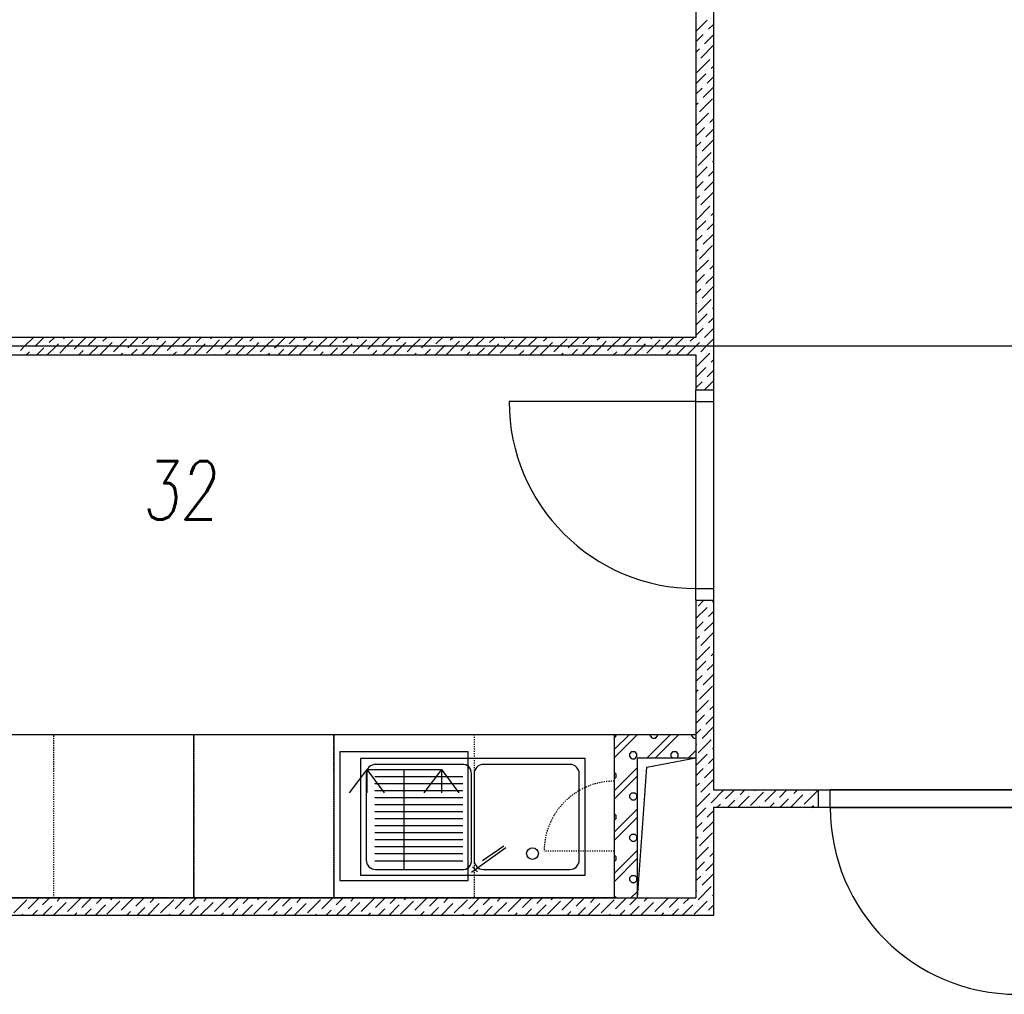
# Model space of a CAD drawing. Header units: millimetres. Extents: x 373037 to 682063, y 76092 to 274210.
# Tile 83 of 256: x 657218 to 661434, y 253857 to 258030. Entities that reach past the tile are written whole.
import ezdxf

# ---------------------------------------------------------------- set-up
doc = ezdxf.new("R2010")
doc.units = ezdxf.units.MM
doc.header["$LTSCALE"] = 100
doc.linetypes.add('ČERCHOVANÁ', pattern=[25.4, 12.7, -6.35, 0, -6.35])
doc.linetypes.add('ČÁRKOVANÁ01-01', pattern=[2, 1, -1])
doc.layers.add('PUDORYS', color=253, linetype='CONTINUOUS')
doc.styles.add('CS-ROMANS', font='romans.shx', dxfattribs={"width": 0.75, "oblique": 5})

msp = doc.modelspace()

# ---------------------------------------------------------------- linework, layer by layer
at = {"layer": 'PUDORYS', "color": 252, "true_color": 0x939598}
for p, q in [((660189.1, 266419.7), (660189.1, 256444.7)), ((660114.1, 261394.7), (660114.1, 256669.7)), ((660114.1, 256669.7), (655976.6, 256669.7)), ((660114.1, 256655.4), (660114.1, 256655.2)), ((655976.6, 256594.7), (660114.1, 256594.7)), ((660114.1, 256594.7), (660114.1, 256444.7)), ((660114.1, 255544.7), (660114.1, 256444.7)), ((660114.1, 256444.7), (660189.1, 256444.7)), ((660189.1, 256444.7), (660189.1, 255544.7)), ((660114.1, 256394.7), (659314.1, 256394.7)), ((660114.1, 256394.7), (660189.1, 256394.7)), ((660114.1, 255594.7), (660189.1, 255594.7)), ((660114.1, 255544.7), (660189.1, 255544.7)), ((660114.1, 255544.7), (660114.1, 254269.7)), ((660189.1, 255544.7), (660189.1, 254732.2)), ((656164.1, 254969.7), (659764.1, 254969.7)), ((659764.1, 254969.7), (660114.1, 254969.7)), ((659764.1, 254969.7), (659764.1, 254269.7)), ((659864.1, 254269.7), (659864.1, 254869.7)), ((659864.1, 254869.7), (660114.1, 254869.7)), ((659904.2, 254830.1), (660114.1, 254869.7)), ((659864.1, 254269.7), (659904.2, 254830.1)), ((659116.1, 254787.9), (658738.6, 254787.9)), ((659116.1, 254757.9), (658738.6, 254757.9)), ((659116.1, 254727.9), (658738.6, 254727.9)), ((660189.1, 254732.2), (661989.1, 254732.2)), ((660639.1, 254657.2), (660639.1, 254732.2)), ((661489.1, 254732.2), (660689.1, 254732.2)), ((660689.1, 254657.2), (660689.1, 254732.2)), ((659116.1, 254697.9), (658738.6, 254697.9)), ((659116.1, 254667.9), (658738.6, 254667.9)), ((659116.1, 254637.9), (658738.6, 254637.9)), ((661989.1, 254657.2), (660189.1, 254657.2)), ((660189.1, 254657.2), (660189.1, 254194.7)), ((660689.1, 254657.2), (661489.1, 254657.2)), ((659116.1, 254607.9), (658738.6, 254607.9)), ((659116.1, 254577.9), (658738.6, 254577.9)), ((659116.1, 254547.9), (658738.6, 254547.9)), ((659116.1, 254517.9), (658738.6, 254517.9)), ((659116.1, 254487.9), (658738.6, 254487.9)), ((659116.1, 254457.9), (658738.6, 254457.9)), ((659116.1, 254427.9), (658738.6, 254427.9)), ((655276.6, 254269.7), (660114.1, 254269.7)), ((659764.1, 254269.7), (656164.1, 254269.7)), ((660189.1, 254194.7), (655276.6, 254194.7))]:
    msp.add_line(p, q, dxfattribs=at)
at = {"layer": 'PUDORYS', "color": 252, "linetype": 'Continuous', "ltscale": 5, "true_color": 0x939598}
for p, q in [((660114.1, 257980), (660162.3, 258028.2)), ((660167.9, 257988.9), (660189.1, 258010.1)), ((660114.1, 257935.1), (660145.5, 257966.5)), ((660151.1, 257927.2), (660189.1, 257965.2)), ((660134.3, 257865.4), (660189.1, 257920.3)), ((660114.1, 257890.2), (660128.6, 257904.7)), ((660117.4, 257803.7), (660173.5, 257859.8)), ((660114.1, 257755.5), (660156.7, 257798.1)), ((660179.2, 257820.5), (660189.1, 257830.5)), ((660162.3, 257758.8), (660189.1, 257785.6)), ((660114.1, 257710.6), (660139.9, 257736.3)), ((660145.5, 257697), (660189.1, 257740.7)), ((660114.1, 257665.7), (660123, 257674.6)), ((660128.6, 257635.3), (660184.8, 257691.4)), ((660114.1, 257575.9), (660167.9, 257629.7)), ((660173.5, 257590.4), (660189.1, 257606)), ((660114.1, 257531), (660151.1, 257568)), ((660156.7, 257528.7), (660189.1, 257561.1)), ((660114.1, 257486.1), (660134.3, 257506.2)), ((660139.9, 257466.9), (660189.1, 257516.2)), ((660123, 257405.2), (660179.2, 257461.3)), ((660114.1, 257441.2), (660117.4, 257444.5)), ((660184.8, 257422), (660189.1, 257426.4)), ((660114.1, 257351.4), (660162.3, 257399.6)), ((660167.9, 257360.3), (660189.1, 257381.5)), ((660114.1, 257306.5), (660145.5, 257337.8)), ((660151.1, 257298.5), (660189.1, 257336.6)), ((660134.3, 257236.8), (660189.1, 257291.7)), ((660114.1, 257261.6), (660128.6, 257276.1)), ((660117.4, 257175.1), (660173.5, 257231.2)), ((660179.2, 257191.9), (660189.1, 257201.9)), ((660114.1, 257126.9), (660156.7, 257169.5)), ((660162.3, 257130.2), (660189.1, 257157)), ((660114.1, 257082), (660139.9, 257107.7)), ((660145.5, 257068.4), (660189.1, 257112.1)), ((660114.1, 257037.1), (660123, 257046)), ((660128.6, 257006.7), (660184.8, 257062.8)), ((660114.1, 256947.3), (660167.9, 257001.1)), ((660173.5, 256961.8), (660189.1, 256977.4)), ((660114.1, 256902.4), (660151.1, 256939.3)), ((660156.7, 256900), (660189.1, 256932.5)), ((660114.1, 256857.5), (660134.3, 256877.6)), ((660139.9, 256838.3), (660189.1, 256887.6)), ((660123, 256776.6), (660179.2, 256832.7)), ((660114.1, 256812.6), (660117.4, 256815.9)), ((660184.8, 256793.4), (660189.1, 256797.8)), ((660114.1, 256722.8), (660162.3, 256771)), ((660167.9, 256731.7), (660189.1, 256752.9)), ((660114.1, 256677.9), (660145.5, 256709.2)), ((660151.1, 256669.9), (660189.1, 256708)), ((657239.6, 256632.2), (657277.1, 256669.7)), ((657284.5, 256632.2), (657322, 256669.7)), ((657344.8, 256647.5), (657366.9, 256669.7)), ((657406.5, 256664.3), (657411.8, 256669.7)), ((657419.2, 256632.2), (657445.8, 256658.7)), ((657464.1, 256632.2), (657501.6, 256669.7)), ((657513.1, 256636.3), (657546.5, 256669.7)), ((657574.9, 256653.1), (657591.4, 256669.7)), ((657643.7, 256632.2), (657675.9, 256664.3)), ((657688.6, 256632.2), (657726.1, 256669.7)), ((657743.3, 256641.9), (657771, 256669.7)), ((657805, 256658.7), (657815.9, 256669.7)), ((657823.4, 256632.2), (657844.3, 256653.1)), ((657868.3, 256632.2), (657905.8, 256669.7)), ((657913.2, 256632.2), (657950.7, 256669.7)), ((657973.4, 256647.5), (657995.6, 256669.7)), ((658035.1, 256664.3), (658040.5, 256669.7)), ((658047.9, 256632.2), (658074.4, 256658.7)), ((658092.8, 256632.2), (658130.3, 256669.7)), ((658141.8, 256636.3), (658175.2, 256669.7)), ((658203.5, 256653.1), (658220.1, 256669.7)), ((658272.4, 256632.2), (658304.5, 256664.3)), ((658317.3, 256632.2), (658354.8, 256669.7)), ((658371.9, 256641.9), (658399.7, 256669.7)), ((658433.6, 256658.7), (658444.6, 256669.7)), ((658452, 256632.2), (658472.9, 256653.1)), ((658496.9, 256632.2), (658534.4, 256669.7)), ((658541.8, 256632.2), (658579.3, 256669.7)), ((658602, 256647.5), (658624.2, 256669.7)), ((658663.7, 256664.3), (658669.1, 256669.7)), ((658676.5, 256632.2), (658703, 256658.7)), ((658721.4, 256632.2), (658758.9, 256669.7)), ((658770.4, 256636.3), (658803.8, 256669.7)), ((658832.1, 256653.1), (658848.7, 256669.7)), ((658901, 256632.2), (658933.1, 256664.3)), ((658945.9, 256632.2), (658983.4, 256669.7)), ((659000.5, 256641.9), (659028.3, 256669.7)), ((659062.2, 256658.7), (659073.2, 256669.7)), ((659080.6, 256632.2), (659101.5, 256653.1)), ((659125.5, 256632.2), (659163, 256669.7)), ((659170.4, 256632.2), (659207.9, 256669.7)), ((659230.6, 256647.5), (659252.8, 256669.7)), ((659292.4, 256664.3), (659297.7, 256669.7)), ((659305.1, 256632.2), (659331.6, 256658.7)), ((659350, 256632.2), (659387.5, 256669.7)), ((659399, 256636.3), (659432.4, 256669.7)), ((659460.7, 256653.1), (659477.3, 256669.7)), ((659529.6, 256632.2), (659561.8, 256664.3)), ((659574.5, 256632.2), (659612, 256669.7)), ((659629.1, 256641.9), (659656.9, 256669.7)), ((659690.9, 256658.7), (659701.8, 256669.7)), ((659709.2, 256632.2), (659730.1, 256653.1)), ((659754.1, 256632.2), (659791.6, 256669.7)), ((659799, 256632.2), (659836.5, 256669.7)), ((659859.2, 256647.5), (659881.4, 256669.7)), ((659921, 256664.3), (659926.3, 256669.7)), ((659933.7, 256632.2), (659960.3, 256658.7)), ((659978.6, 256632.2), (660016.1, 256669.7)), ((660027.6, 256636.3), (660061, 256669.7)), ((660089.3, 256653.1), (660105.9, 256669.7)), ((660158.2, 256632.2), (660189.1, 256663.1)), ((657221.3, 256613.8), (657239.6, 256632.2)), ((657247, 256594.7), (657260.6, 256608.2)), ((657283, 256630.6), (657284.5, 256632.2)), ((657291.9, 256594.7), (657322.3, 256625)), ((657336.8, 256594.7), (657374.3, 256632.2)), ((657374.3, 256632.2), (657384, 256641.9)), ((657389.7, 256602.6), (657419.2, 256632.2)), ((657451.4, 256619.4), (657464.1, 256632.2)), ((657471.5, 256594.7), (657490.7, 256613.8)), ((657516.4, 256594.7), (657552.4, 256630.6)), ((657561.3, 256594.7), (657598.8, 256632.2)), ((657598.8, 256632.2), (657614.2, 256647.5)), ((657619.8, 256608.2), (657643.7, 256632.2)), ((657681.5, 256625), (657688.6, 256632.2)), ((657696, 256594.7), (657720.8, 256619.4)), ((657740.9, 256594.7), (657778.4, 256632.2)), ((657778.4, 256632.2), (657782.5, 256636.3)), ((657788.2, 256597), (657823.4, 256632.2)), ((657849.9, 256613.8), (657868.3, 256632.2)), ((657875.7, 256594.7), (657889.2, 256608.2)), ((657911.6, 256630.6), (657913.2, 256632.2)), ((657920.6, 256594.7), (657950.9, 256625)), ((657965.5, 256594.7), (658003, 256632.2)), ((658003, 256632.2), (658012.7, 256641.9)), ((658018.3, 256602.6), (658047.9, 256632.2)), ((658080, 256619.4), (658092.8, 256632.2)), ((658100.2, 256594.7), (658119.3, 256613.8)), ((658145.1, 256594.7), (658181, 256630.6)), ((658190, 256594.7), (658227.5, 256632.2)), ((658227.5, 256632.2), (658242.8, 256647.5)), ((658248.4, 256608.2), (658272.4, 256632.2)), ((658310.1, 256625), (658317.3, 256632.2)), ((658324.7, 256594.7), (658349.4, 256619.4)), ((658369.6, 256594.7), (658407.1, 256632.2)), ((658407.1, 256632.2), (658411.2, 256636.3)), ((658416.8, 256597), (658452, 256632.2)), ((658478.5, 256613.8), (658496.9, 256632.2)), ((658504.3, 256594.7), (658517.8, 256608.2)), ((658540.3, 256630.6), (658541.8, 256632.2)), ((658549.2, 256594.7), (658579.5, 256625)), ((658594.1, 256594.7), (658631.6, 256632.2)), ((658631.6, 256632.2), (658641.3, 256641.9)), ((658646.9, 256602.6), (658676.5, 256632.2)), ((658708.6, 256619.4), (658721.4, 256632.2)), ((658728.8, 256594.7), (658747.9, 256613.8)), ((658773.7, 256594.7), (658809.7, 256630.6)), ((658818.6, 256594.7), (658856.1, 256632.2)), ((658856.1, 256632.2), (658871.4, 256647.5)), ((658877, 256608.2), (658901, 256632.2)), ((658938.8, 256625), (658945.9, 256632.2)), ((658953.3, 256594.7), (658978, 256619.4)), ((658998.2, 256594.7), (659035.7, 256632.2)), ((659035.7, 256632.2), (659039.8, 256636.3)), ((659045.4, 256597), (659080.6, 256632.2)), ((659107.1, 256613.8), (659125.5, 256632.2)), ((659132.9, 256594.7), (659146.4, 256608.2)), ((659168.9, 256630.6), (659170.4, 256632.2)), ((659177.8, 256594.7), (659208.2, 256625)), ((659222.7, 256594.7), (659260.2, 256632.2)), ((659260.2, 256632.2), (659269.9, 256641.9)), ((659275.5, 256602.6), (659305.1, 256632.2)), ((659337.3, 256619.4), (659350, 256632.2)), ((659357.4, 256594.7), (659376.5, 256613.8)), ((659402.3, 256594.7), (659438.3, 256630.6)), ((659447.2, 256594.7), (659484.7, 256632.2)), ((659484.7, 256632.2), (659500, 256647.5)), ((659505.6, 256608.2), (659529.6, 256632.2)), ((659567.4, 256625), (659574.5, 256632.2)), ((659581.9, 256594.7), (659606.7, 256619.4)), ((659626.8, 256594.7), (659664.3, 256632.2)), ((659664.3, 256632.2), (659668.4, 256636.3)), ((659674, 256597), (659709.2, 256632.2)), ((659735.8, 256613.8), (659754.1, 256632.2)), ((659761.5, 256594.7), (659775, 256608.2)), ((659797.5, 256630.6), (659799, 256632.2)), ((659806.4, 256594.7), (659836.8, 256625)), ((659851.3, 256594.7), (659888.8, 256632.2)), ((659888.8, 256632.2), (659898.5, 256641.9)), ((659904.1, 256602.6), (659933.7, 256632.2)), ((659965.9, 256619.4), (659978.6, 256632.2)), ((659986, 256594.7), (660005.2, 256613.8)), ((660030.9, 256594.7), (660066.9, 256630.6)), ((660075.8, 256594.7), (660113.3, 256632.2)), ((660113.3, 256632.2), (660128.6, 256647.5)), ((660134.3, 256608.2), (660158.2, 256632.2)), ((657426.6, 256594.7), (657428.9, 256597)), ((657651.1, 256594.7), (657659.1, 256602.6)), ((658055.3, 256594.7), (658057.6, 256597)), ((658279.8, 256594.7), (658287.7, 256602.6)), ((658683.9, 256594.7), (658686.2, 256597)), ((658908.4, 256594.7), (658916.3, 256602.6)), ((659312.5, 256594.7), (659314.8, 256597)), ((659537, 256594.7), (659544.9, 256602.6)), ((659941.1, 256594.7), (659943.4, 256597)), ((660117.4, 256546.4), (660173.5, 256602.6)), ((660179.2, 256563.3), (660189.1, 256573.3)), ((660114.1, 256498.3), (660156.7, 256540.8)), ((660162.3, 256501.5), (660189.1, 256528.4)), ((660150.3, 256444.7), (660189.1, 256483.5)), ((660114.1, 256453.4), (660139.9, 256479.1)), ((660114.1, 255465.5), (660162.3, 255513.7)), ((660123, 255519.3), (660148.3, 255544.7)), ((660184.8, 255536.2), (660189.1, 255540.5)), ((660167.9, 255474.4), (660189.1, 255495.6)), ((660114.1, 255420.6), (660145.5, 255452)), ((660151.1, 255412.7), (660189.1, 255450.7)), ((660114.1, 255375.7), (660128.6, 255390.2)), ((660134.3, 255351), (660189.1, 255405.8)), ((660117.4, 255289.2), (660173.5, 255345.3)), ((660179.2, 255306.1), (660189.1, 255316)), ((660114.1, 255241), (660156.7, 255283.6)), ((660162.3, 255244.3), (660189.1, 255271.1)), ((660114.1, 255196.1), (660139.9, 255221.9)), ((660145.5, 255182.6), (660189.1, 255226.2)), ((660128.6, 255120.8), (660184.8, 255177)), ((660114.1, 255151.2), (660123, 255160.1)), ((660114.1, 255061.4), (660167.9, 255115.2)), ((660173.5, 255075.9), (660189.1, 255091.5)), ((660114.1, 255016.5), (660151.1, 255053.5)), ((660156.7, 255014.2), (660189.1, 255046.6)), ((660114.1, 254971.6), (660134.3, 254991.7)), ((660139.9, 254952.5), (660189.1, 255001.7)), ((660114.1, 254926.7), (660117.4, 254930)), ((660123, 254890.7), (660179.2, 254946.8)), ((660114.1, 254836.9), (660162.3, 254885.1)), ((660184.8, 254907.6), (660189.1, 254911.9)), ((660167.9, 254845.8), (660189.1, 254867)), ((660114.1, 254792), (660145.5, 254823.4)), ((660151.1, 254784.1), (660189.1, 254822.1)), ((660114.1, 254747.1), (660128.6, 254761.6)), ((660134.3, 254722.3), (660189.1, 254777.2)), ((660117.4, 254660.6), (660173.5, 254716.7)), ((660179.2, 254677.4), (660233.9, 254732.2)), ((660240.9, 254694.3), (660278.8, 254732.2)), ((660302.6, 254711.1), (660323.7, 254732.2)), ((660347.5, 254666.2), (660403.7, 254722.3)), ((660364.4, 254727.9), (660368.6, 254732.2)), ((660409.3, 254683), (660458.4, 254732.2)), ((660471, 254699.9), (660503.3, 254732.2)), ((660518.1, 254657.2), (660572, 254711.1)), ((660532.7, 254716.7), (660548.2, 254732.2)), ((660577.7, 254671.8), (660633.8, 254727.9)), ((660203.8, 254657.2), (660218.4, 254671.8)), ((660248.7, 254657.2), (660280.2, 254688.7)), ((660293.6, 254657.2), (660341.9, 254705.5)), ((660428.3, 254657.2), (660448.6, 254677.4)), ((660473.2, 254657.2), (660510.3, 254694.3)), ((660114.1, 254612.4), (660156.7, 254655)), ((660162.3, 254615.7), (660189.1, 254642.5)), ((660383.4, 254657.2), (660386.8, 254660.6)), ((660607.9, 254657.2), (660616.9, 254666.2)), ((660114.1, 254567.5), (660139.9, 254593.2)), ((660145.5, 254554), (660189.1, 254597.6)), ((660128.6, 254492.2), (660184.8, 254548.3)), ((660114.1, 254522.6), (660123, 254531.5)), ((660114.1, 254432.8), (660167.9, 254486.6)), ((660173.5, 254447.3), (660189.1, 254462.9)), ((660114.1, 254387.9), (660151.1, 254424.9)), ((660156.7, 254385.6), (660189.1, 254418)), ((660114.1, 254343), (660134.3, 254363.1)), ((660139.9, 254323.8), (660189.1, 254373.1)), ((660114.1, 254298.1), (660117.4, 254301.4)), ((660123, 254262.1), (660179.2, 254318.2)), ((657193.2, 254206), (657249.3, 254262.1)), ((657255, 254222.8), (657301.8, 254269.7)), ((657316.7, 254239.6), (657346.7, 254269.7)), ((657361.6, 254194.7), (657417.7, 254250.9)), ((657378.4, 254256.5), (657391.6, 254269.7)), ((657423.3, 254211.6), (657479.5, 254267.7)), ((657485.1, 254228.4), (657526.3, 254269.7)), ((657546.8, 254245.3), (657571.2, 254269.7)), ((657591.7, 254200.4), (657647.8, 254256.5)), ((657608.6, 254262.1), (657616.1, 254269.7)), ((657653.5, 254217.2), (657705.9, 254269.7)), ((657715.2, 254234), (657750.8, 254269.7)), ((657776.9, 254250.9), (657795.7, 254269.7)), ((657821.8, 254206), (657878, 254262.1)), ((657838.7, 254267.7), (657840.6, 254269.7)), ((657883.6, 254222.8), (657930.4, 254269.7)), ((657945.3, 254239.6), (657975.3, 254269.7)), ((657990.2, 254194.7), (658046.3, 254250.9)), ((658007.1, 254256.5), (658020.2, 254269.7)), ((658052, 254211.6), (658108.1, 254267.7)), ((658113.7, 254228.4), (658154.9, 254269.7)), ((658175.4, 254245.3), (658199.8, 254269.7)), ((658220.3, 254200.4), (658276.5, 254256.5)), ((658237.2, 254262.1), (658244.7, 254269.7)), ((658282.1, 254217.2), (658334.5, 254269.7)), ((658343.8, 254234), (658379.4, 254269.7)), ((658405.6, 254250.9), (658424.3, 254269.7)), ((658450.5, 254206), (658506.6, 254262.1)), ((658467.3, 254267.7), (658469.2, 254269.7)), ((658512.2, 254222.8), (658559, 254269.7)), ((658573.9, 254239.6), (658603.9, 254269.7)), ((658618.8, 254194.7), (658675, 254250.9)), ((658635.7, 254256.5), (658648.8, 254269.7)), ((658680.6, 254211.6), (658736.7, 254267.7)), ((658742.3, 254228.4), (658783.5, 254269.7)), ((658804.1, 254245.3), (658828.4, 254269.7)), ((658849, 254200.4), (658905.1, 254256.5)), ((658865.8, 254262.1), (658873.3, 254269.7)), ((658910.7, 254217.2), (658963.1, 254269.7)), ((658972.4, 254234), (659008.1, 254269.7)), ((659034.2, 254250.9), (659053, 254269.7)), ((659079.1, 254206), (659135.2, 254262.1)), ((659095.9, 254267.7), (659097.9, 254269.7)), ((659140.8, 254222.8), (659187.7, 254269.7)), ((659202.5, 254239.6), (659232.6, 254269.7)), ((659247.5, 254194.7), (659303.6, 254250.9)), ((659264.3, 254256.5), (659277.5, 254269.7)), ((659309.2, 254211.6), (659365.3, 254267.7)), ((659370.9, 254228.4), (659412.2, 254269.7)), ((659432.7, 254245.3), (659457.1, 254269.7)), ((659477.6, 254200.4), (659533.7, 254256.5)), ((659494.4, 254262.1), (659502, 254269.7)), ((659539.3, 254217.2), (659591.8, 254269.7)), ((659601, 254234), (659636.7, 254269.7)), ((659662.8, 254250.9), (659681.6, 254269.7)), ((659707.7, 254206), (659763.8, 254262.1)), ((659724.5, 254267.7), (659726.5, 254269.7)), ((659769.4, 254222.8), (659816.3, 254269.7)), ((659831.2, 254239.6), (659861.2, 254269.7)), ((659876.1, 254194.7), (659932.2, 254250.9)), ((659892.9, 254256.5), (659906.1, 254269.7)), ((659937.8, 254211.6), (659993.9, 254267.7)), ((659999.5, 254228.4), (660040.8, 254269.7)), ((660061.3, 254245.3), (660085.7, 254269.7)), ((660106.2, 254200.4), (660162.3, 254256.5)), ((660184.8, 254278.9), (660189.1, 254283.3)), ((657271.7, 254194.7), (657294.2, 254217.2)), ((657316.6, 254194.7), (657356, 254234)), ((657451.3, 254194.7), (657462.6, 254206)), ((657496.2, 254194.7), (657524.4, 254222.8)), ((657541.1, 254194.7), (657586.1, 254239.6)), ((657675.8, 254194.7), (657692.7, 254211.6)), ((657720.7, 254194.7), (657754.5, 254228.4)), ((657765.6, 254194.7), (657816.2, 254245.3)), ((657900.3, 254194.7), (657922.9, 254217.2)), ((657945.2, 254194.7), (657984.6, 254234)), ((658079.9, 254194.7), (658091.2, 254206)), ((658124.8, 254194.7), (658153, 254222.8)), ((658169.7, 254194.7), (658214.7, 254239.6)), ((658304.4, 254194.7), (658321.4, 254211.6)), ((658349.3, 254194.7), (658383.1, 254228.4)), ((658394.2, 254194.7), (658444.8, 254245.3)), ((658528.9, 254194.7), (658551.5, 254217.2)), ((658573.8, 254194.7), (658613.2, 254234)), ((658708.5, 254194.7), (658719.9, 254206)), ((658753.4, 254194.7), (658781.6, 254222.8)), ((658798.3, 254194.7), (658843.3, 254239.6)), ((658933.1, 254194.7), (658950, 254211.6)), ((658978, 254194.7), (659011.7, 254228.4)), ((659022.9, 254194.7), (659073.5, 254245.3)), ((659157.6, 254194.7), (659180.1, 254217.2)), ((659202.5, 254194.7), (659241.8, 254234)), ((659337.2, 254194.7), (659348.5, 254206)), ((659382.1, 254194.7), (659410.2, 254222.8)), ((659427, 254194.7), (659472, 254239.6)), ((659561.7, 254194.7), (659578.6, 254211.6)), ((659606.6, 254194.7), (659640.3, 254228.4)), ((659651.5, 254194.7), (659702.1, 254245.3)), ((659786.2, 254194.7), (659808.7, 254217.2)), ((659831.1, 254194.7), (659870.5, 254234)), ((659965.8, 254194.7), (659977.1, 254206)), ((660010.7, 254194.7), (660038.8, 254222.8)), ((660055.6, 254194.7), (660100.6, 254239.6)), ((660167.9, 254217.2), (660189.1, 254238.4)), ((657226.8, 254194.7), (657232.5, 254200.4)), ((657630.9, 254194.7), (657631, 254194.7)), ((657855.4, 254194.7), (657861.1, 254200.4)), ((658259.5, 254194.7), (658259.6, 254194.7)), ((658484, 254194.7), (658489.7, 254200.4)), ((658888.1, 254194.7), (658888.2, 254194.7)), ((659112.7, 254194.7), (659118.4, 254200.4)), ((659516.8, 254194.7), (659516.9, 254194.7)), ((659741.3, 254194.7), (659747, 254200.4)), ((660145.4, 254194.7), (660145.5, 254194.7))]:
    msp.add_line(p, q, dxfattribs=at)
at = {"layer": 'PUDORYS', "color": 252, "linetype": 'ČERCHOVANÁ', "ltscale": 25, "true_color": 0x939598}
msp.add_line((682063.2, 256632.2), (654424.2, 256632.2), dxfattribs=at)
at = {"layer": 'PUDORYS', "color": 252, "linetype": 'ČÁRKOVANÁ01-01', "ltscale": 0.05, "true_color": 0x939598}
for p, q in [((657364.1, 254269.7), (657364.1, 254969.7)), ((657364.1, 254969.7), (657964.1, 254969.7)), ((657964.1, 254969.7), (657964.1, 254269.7)), ((658564.1, 254269.7), (658564.1, 254969.7)), ((658564.1, 254969.7), (659164.1, 254969.7)), ((659164.1, 254969.7), (659164.1, 254269.7)), ((659764.1, 254469.7), (659464.1, 254469.7)), ((657964.1, 254269.7), (657364.1, 254269.7)), ((659164.1, 254269.7), (658564.1, 254269.7))]:
    msp.add_line(p, q, dxfattribs=at)
at = {"layer": 'PUDORYS', "color": 252, "ltscale": 15, "true_color": 0x939598}
for p, q in [((657964.1, 254969.7), (658564.1, 254969.7)), ((657964.1, 254269.7), (657964.1, 254969.7)), ((658564.1, 254969.7), (658564.1, 254269.7)), ((658564.1, 254269.7), (657964.1, 254269.7))]:
    msp.add_line(p, q, dxfattribs=at)
at = {"layer": 'PUDORYS', "color": 252, "linetype": 'Continuous', "ltscale": 300, "true_color": 0x939598}
for p, q in [((659764.1, 254905.1), (659828.7, 254969.7)), ((659764.1, 254869.7), (659864.1, 254969.7)), ((659772.9, 254963.2), (659772.9, 254969.7)), ((659905.5, 254869.7), (660005.5, 254969.7)), ((659919.5, 254963.2), (659919.5, 254969.7)), ((659940.8, 254869.7), (660040.8, 254969.7)), ((659949.7, 254963.2), (659949.7, 254969.7)), ((660096.3, 254963.2), (660096.3, 254969.7)), ((659764.1, 254954.5), (659772.9, 254963.2)), ((659928.3, 254954.4), (659919.5, 254963.2)), ((659928.3, 254954.4), (659940.8, 254954.4)), ((659940.8, 254954.4), (659949.7, 254963.2)), ((660105.1, 254954.4), (660096.3, 254963.2)), ((660105.1, 254954.4), (660114.1, 254954.4)), ((659831.1, 254887.4), (659840, 254896.2)), ((659831.1, 254874.9), (659831.1, 254887.4)), ((659840, 254896.2), (659852.5, 254896.2)), ((659861.3, 254887.4), (659852.5, 254896.2)), ((659861.3, 254874.9), (659861.3, 254887.4)), ((660007.9, 254887.4), (660016.7, 254896.2)), ((660007.9, 254874.9), (660007.9, 254887.4)), ((660016.7, 254896.2), (660029.2, 254896.2)), ((660038.1, 254887.4), (660029.2, 254896.2)), ((660038.1, 254874.9), (660038.1, 254887.4)), ((660082.3, 254869.7), (660114.1, 254901.5)), ((659840, 254866), (659831.1, 254874.9)), ((659840, 254866), (659852.5, 254866)), ((659852.5, 254866), (659861.3, 254874.9)), ((660013.1, 254869.7), (660007.9, 254874.9)), ((660032.9, 254869.7), (660038.1, 254874.9)), ((659764.1, 254728.3), (659864.1, 254828.3)), ((659772.9, 254799), (659764.1, 254807.7)), ((659772.9, 254786.5), (659772.9, 254799)), ((659764.1, 254693), (659864.1, 254793)), ((659764.1, 254777.7), (659772.9, 254786.5)), ((659831.1, 254710.6), (659840, 254719.4)), ((659840, 254719.4), (659852.5, 254719.4)), ((659861.3, 254710.6), (659852.5, 254719.4)), ((659831.1, 254698.1), (659831.1, 254710.6)), ((659840, 254689.2), (659831.1, 254698.1)), ((659840, 254689.2), (659852.5, 254689.2)), ((659852.5, 254689.2), (659861.3, 254698.1)), ((659861.3, 254698.1), (659861.3, 254710.6)), ((659764.1, 254551.5), (659864.1, 254651.5)), ((659772.9, 254622.2), (659764.1, 254631)), ((659764.1, 254516.2), (659864.1, 254616.2)), ((659764.1, 254600.9), (659772.9, 254609.7)), ((659772.9, 254609.7), (659772.9, 254622.2)), ((659831.1, 254533.8), (659840, 254542.6)), ((659840, 254542.6), (659852.5, 254542.6)), ((659861.3, 254533.8), (659852.5, 254542.6)), ((659831.1, 254521.3), (659831.1, 254533.8)), ((659840, 254512.5), (659831.1, 254521.3)), ((659840, 254512.5), (659852.5, 254512.5)), ((659852.5, 254512.5), (659861.3, 254521.3)), ((659861.3, 254521.3), (659861.3, 254533.8)), ((659764.1, 254374.8), (659864.1, 254474.8)), ((659772.9, 254445.4), (659764.1, 254454.2)), ((659764.1, 254339.4), (659864.1, 254439.4)), ((659764.1, 254424.1), (659772.9, 254432.9)), ((659772.9, 254432.9), (659772.9, 254445.4)), ((659831.1, 254357), (659840, 254365.9)), ((659831.1, 254344.5), (659831.1, 254357)), ((659840, 254335.7), (659831.1, 254344.5)), ((659840, 254365.9), (659852.5, 254365.9)), ((659840, 254335.7), (659852.5, 254335.7)), ((659861.3, 254357), (659852.5, 254365.9)), ((659852.5, 254335.7), (659861.3, 254344.5)), ((659861.3, 254344.5), (659861.3, 254357)), ((659835.8, 254269.7), (659864.1, 254298)), ((659771.9, 254269.7), (659764.1, 254277.4))]:
    msp.add_line(p, q, dxfattribs=at)
at = {"layer": 'PUDORYS', "color": 252, "linetype": 'ByBlock', "true_color": 0x939598}
for p, q in [((658589.1, 254894.7), (658589.1, 254344.7)), ((659139.1, 254894.7), (658589.1, 254894.7)), ((659139.1, 254344.7), (659139.1, 254894.7)), ((658704.1, 254819.7), (658629.1, 254719.7)), ((658704.1, 254819.7), (659024.1, 254819.7)), ((658704.1, 254819.7), (658704.1, 254719.7)), ((658704.1, 254819.7), (658779.1, 254719.7)), ((658864.1, 254394.7), (658864.1, 254819.7)), ((659024.1, 254819.7), (658949.1, 254719.7)), ((659024.1, 254819.7), (659099.1, 254719.7)), ((659024.1, 254819.7), (659024.1, 254719.7)), ((658589.1, 254344.7), (659139.1, 254344.7))]:
    msp.add_line(p, q, dxfattribs=at)
at = {"layer": 'PUDORYS', "color": 252, "ltscale": 0.5, "true_color": 0x939598}
msp.add_lwpolyline([(658677.3, 254866.6), (658677.3, 254366.6), (659639.1, 254366.6), (659639.1, 254866.6)], close=True, dxfattribs=at)
for points in [[(658702.3, 254801.6), (658702.3, 254431.6, 0.414214), (658742.3, 254391.6), (659112.3, 254391.6, 0.475367), (659152.3, 254431.6), (659152.3, 254801.6, 0.458028), (659112.3, 254841.6), (658742.3, 254841.6, 0.414214)], [(659164.1, 254801.6), (659164.1, 254431.6, 0.414214), (659204.1, 254391.6), (659574.1, 254391.6, 0.414214), (659614.1, 254431.6), (659614.1, 254801.6, 0.414214), (659574.1, 254841.6), (659204.1, 254841.6, 0.414214)]]:
    msp.add_lwpolyline(points, format="xyb", close=True, dxfattribs=at)
at = {"layer": 'PUDORYS', "color": 252, "true_color": 0x939598, "elevation": 0}
for points in [[(659152.4, 254380.4), (659300.5, 254486.1)], [(659291.6, 254490.8), (659200.7, 254428.7)], [(659178.8, 254380.9), (659156.8, 254402.9)]]:
    msp.add_lwpolyline(points, dxfattribs=at)
at = {"layer": 'PUDORYS', "color": 252, "ltscale": 0.5, "true_color": 0x939598}
msp.add_circle((659414.1, 254459.7), 25, dxfattribs=at)
at = {"layer": 'PUDORYS', "color": 252, "true_color": 0x939598}
for centre in [(660114.1, 256394.7), (661489.1, 254657.2)]:
    msp.add_arc(centre, 800, 180, 270, dxfattribs=at)
at = {"layer": 'PUDORYS', "color": 252, "linetype": 'ČÁRKOVANÁ01-01', "ltscale": 0.05, "true_color": 0x939598}
msp.add_arc((659764.1, 254469.7), 300, 90, 180, dxfattribs=at)

# ---------------------------------------------------------------- texts
at = {"layer": 'PUDORYS', "color": 252, "ltscale": 15, "true_color": 0x939598, "style": 'CS-ROMANS', "oblique": 5, "width": 0.75}
msp.add_text('32', height=250, dxfattribs=at).set_placement((657743.4, 255890.2))

doc.saveas('drawing.dxf')
